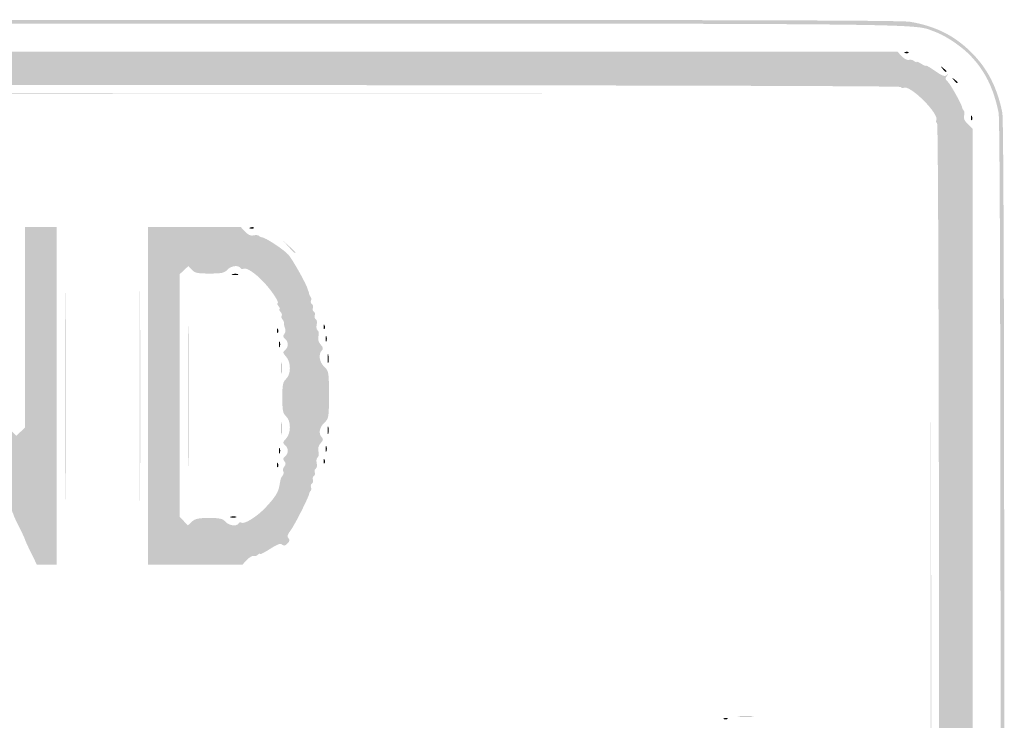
# Model space of a CAD drawing. Header units: inches. Extents: x -21 to 21, y -18 to 18.
# Tile 8 of 8: x 0.7 to 21, y 3.5 to 18. Entities that reach past the tile are written whole.
import ezdxf

# ---------------------------------------------------------------- set-up
doc = ezdxf.new("R2010")
doc.units = ezdxf.units.IN
doc.header["$MEASUREMENT"] = 0

msp = doc.modelspace()

# ---------------------------------------------------------------- hatches: boundary and pattern name
h = msp.add_hatch(color=7)
edge = h.paths.add_edge_path()
edge.add_spline(control_points=[(-19.305, -17.939), (-19.579, -17.861), (-19.729, -17.788), (-20.007, -17.593), (-20.322, -17.373), (-20.524, -17.142), (-20.723, -16.776), (-21.026, -16.219), (-21, -17.765), (-21, -0.002), (-21, 16.86), (-21.008, 16.06), (-20.833, 16.552), (-20.686, 16.966), (-20.197, 17.523), (-19.806, 17.724), (-19.731, 17.762), (-19.549, 17.834), (-19.401, 17.884)], knot_values=[0, 0, 0, 0, 1, 1, 1, 2, 2, 2, 3, 3, 3, 4, 4, 4, 5, 5, 5, 6, 6, 6, 6], degree=3, periodic=0)
edge.add_line((-19.401, 17.884), (-19.131, 17.975))
edge.add_line((-19.131, 17.975), (-0.173, 17.987))
edge.add_spline(control_points=[(-0.173, 17.987), (14.359, 17.996), (18.847, 17.988), (19.053, 17.953), (19.585, 17.862), (19.97, 17.669), (20.323, 17.317), (20.655, 16.985), (20.852, 16.6), (20.959, 16.076), (20.988, 15.932), (21, 11.164), (21, -0.001), (21, -14.523), (20.995, -15.9), (20.937, -16.186), (20.788, -16.925), (20.193, -17.618), (19.474, -17.89)], knot_values=[0, 0, 0, 0, 1, 1, 1, 2, 2, 2, 3, 3, 3, 4, 4, 4, 5, 5, 5, 6, 6, 6, 6], degree=3, periodic=0)
edge.add_line((19.474, -17.89), (19.247, -17.975))
edge.add_line((19.247, -17.975), (0.058, -17.981))
edge.add_spline(control_points=[(0.058, -17.981), (-15.33, -17.986), (-19.166, -17.978), (-19.305, -17.939)], knot_values=[0, 0, 0, 0, 1, 1, 1, 1], degree=3, periodic=0)
edge = h.paths.add_edge_path(flags=0)
edge.add_spline(control_points=[(19.474, -17.813), (20.174, -17.548), (20.713, -16.916), (20.86, -16.186), (20.918, -15.9), (20.923, -14.523), (20.923, -0.001), (20.923, 11.164), (20.911, 15.932), (20.882, 16.076), (20.778, 16.584), (20.601, 16.941), (20.296, 17.258), (20.107, 17.453), (19.781, 17.671), (19.557, 17.751), (19.064, 17.926), (20.071, 17.917), (-0.012, 17.917), (-20.336, 17.916), (-19.084, 17.928), (-19.622, 17.726), (-20.078, 17.554), (-20.587, 17.026), (-20.757, 16.55), (-20.931, 16.06), (-20.923, 16.855), (-20.923, -0.004), (-20.923, -14.18), (-20.917, -15.91), (-20.863, -16.175), (-20.7, -16.986), (-20.098, -17.638), (-19.305, -17.862), (-19.166, -17.901), (-15.33, -17.909), (0.058, -17.904)], knot_values=[0, 0, 0, 0, 1, 1, 1, 2, 2, 2, 3, 3, 3, 4, 4, 4, 5, 5, 5, 6, 6, 6, 7, 7, 7, 8, 8, 8, 9, 9, 9, 10, 10, 10, 11, 11, 11, 12, 12, 12, 12], degree=3, periodic=0)
edge.add_line((0.058, -17.904), (19.247, -17.898))
edge.add_line((19.247, -17.898), (19.474, -17.813))
h = msp.add_hatch(color=7)
edge = h.paths.add_edge_path()
edge.add_spline(control_points=[(-19.023, -17.174), (-19.033, -17.157), (-19.062, -17.149), (-19.086, -17.157), (-19.11, -17.165), (-19.172, -17.15), (-19.224, -17.123), (-19.276, -17.096), (-19.332, -17.082), (-19.349, -17.093), (-19.366, -17.103), (-19.489, -17.027), (-19.622, -16.924), (-19.798, -16.787), (-19.895, -16.674), (-19.982, -16.508), (-20.113, -16.254), (-20.163, -16.117), (-20.155, -16.027), (-20.152, -15.995), (-20.194, -15.927), (-20.248, -15.876)], knot_values=[0, 0, 0, 0, 1, 1, 1, 2, 2, 2, 3, 3, 3, 4, 4, 4, 5, 5, 5, 6, 6, 6, 7, 7, 7, 7], degree=3, periodic=0)
edge.add_line((-20.248, -15.876), (-20.345, -15.785))
edge.add_line((-20.345, -15.785), (-20.345, -0.019))
edge.add_line((-20.345, -0.019), (-20.345, 15.746))
edge.add_line((-20.345, 15.746), (-20.246, 15.839))
edge.add_spline(control_points=[(-20.246, 15.839), (-20.188, 15.894), (-20.155, 15.959), (-20.166, 16), (-20.176, 16.037), (-20.167, 16.078), (-20.148, 16.09), (-20.128, 16.102), (-20.116, 16.133), (-20.121, 16.157), (-20.126, 16.182), (-20.108, 16.242), (-20.082, 16.289), (-20.056, 16.337), (-20.043, 16.376), (-20.055, 16.376), (-20.066, 16.376), (-20.016, 16.461), (-19.944, 16.564), (-19.847, 16.701), (-19.823, 16.764), (-19.854, 16.795), (-19.878, 16.818), (-19.885, 16.849), (-19.87, 16.864), (-19.855, 16.879), (-19.824, 16.872), (-19.8, 16.849), (-19.769, 16.818), (-19.707, 16.842), (-19.57, 16.938), (-19.466, 17.011), (-19.382, 17.061), (-19.382, 17.049), (-19.382, 17.038), (-19.343, 17.05), (-19.295, 17.077), (-19.247, 17.103), (-19.197, 17.125), (-19.183, 17.126), (-19.168, 17.127), (-19.144, 17.14), (-19.129, 17.156), (-19.113, 17.171), (-19.064, 17.175), (-19.018, 17.163), (-18.962, 17.149), (-18.907, 17.174), (-18.844, 17.241)], knot_values=[0, 0, 0, 0, 1, 1, 1, 2, 2, 2, 3, 3, 3, 4, 4, 4, 5, 5, 5, 6, 6, 6, 7, 7, 7, 8, 8, 8, 9, 9, 9, 10, 10, 10, 11, 11, 11, 12, 12, 12, 13, 13, 13, 14, 14, 14, 15, 15, 15, 16, 16, 16, 16], degree=3, periodic=0)
edge.add_line((-18.844, 17.241), (-18.752, 17.339))
edge.add_line((-18.752, 17.339), (0.019, 17.339))
edge.add_line((0.019, 17.339), (18.79, 17.339))
edge.add_line((18.79, 17.339), (18.882, 17.242))
edge.add_spline(control_points=[(18.882, 17.242), (18.932, 17.188), (18.998, 17.154), (19.028, 17.166), (19.058, 17.177), (19.107, 17.167), (19.136, 17.143), (19.165, 17.119), (19.189, 17.11), (19.189, 17.124), (19.189, 17.137), (19.232, 17.12), (19.285, 17.085), (19.338, 17.051), (19.382, 17.033), (19.382, 17.046), (19.382, 17.059), (19.466, 17.011), (19.57, 16.938), (19.717, 16.835), (19.769, 16.816), (19.809, 16.851), (19.85, 16.888), (19.851, 16.885), (19.813, 16.834), (19.775, 16.784), (19.778, 16.762), (19.827, 16.721), (19.883, 16.674), (20.127, 16.239), (20.131, 16.177), (20.132, 16.163), (20.146, 16.139), (20.161, 16.123), (20.177, 16.108), (20.18, 16.058), (20.169, 16.013), (20.155, 15.957), (20.179, 15.902), (20.247, 15.839)], knot_values=[0, 0, 0, 0, 1, 1, 1, 2, 2, 2, 3, 3, 3, 4, 4, 4, 5, 5, 5, 6, 6, 6, 7, 7, 7, 8, 8, 8, 9, 9, 9, 10, 10, 10, 11, 11, 11, 12, 12, 12, 13, 13, 13, 13], degree=3, periodic=0)
edge.add_line((20.247, 15.839), (20.345, 15.746))
edge.add_line((20.345, 15.746), (20.345, -0.019))
edge.add_line((20.345, -0.019), (20.345, -15.785))
edge.add_line((20.345, -15.785), (20.248, -15.876))
edge.add_spline(control_points=[(20.248, -15.876), (20.194, -15.927), (20.153, -15.995), (20.157, -16.027), (20.161, -16.06), (20.151, -16.122), (20.134, -16.164), (20.031, -16.428), (19.92, -16.643), (19.83, -16.749), (19.729, -16.868), (19.139, -17.199), (19.099, -17.159), (19.088, -17.148), (19.062, -17.15), (19.041, -17.162), (18.984, -17.198), (-19.001, -17.209), (-19.023, -17.174)], knot_values=[0, 0, 0, 0, 1, 1, 1, 2, 2, 2, 3, 3, 3, 4, 4, 4, 5, 5, 5, 6, 6, 6, 6], degree=3, periodic=0)
edge = h.paths.add_edge_path(flags=0)
edge.add_spline(control_points=[(-18.784, -16.569), (-18.715, -16.492), (-18.666, -16.492), (-0.006, -16.492)], knot_values=[0, 0, 0, 0, 1, 1, 1, 1], degree=3, periodic=0)
edge.add_line((-0.006, -16.492), (18.702, -16.492))
edge.add_line((18.702, -16.492), (18.789, -16.573))
edge.add_spline(control_points=[(18.789, -16.573), (18.844, -16.625), (18.894, -16.642), (18.926, -16.622), (18.954, -16.605), (18.998, -16.587), (19.024, -16.583), (19.152, -16.564), (19.558, -16.174), (19.518, -16.108), (19.507, -16.091), (19.523, -16.056), (19.553, -16.031), (19.583, -16.006), (19.599, -15.962), (19.589, -15.934), (19.578, -15.906), (19.588, -15.872), (19.61, -15.858), (19.667, -15.823), (19.669, 15.821), (19.612, 15.856), (19.591, 15.87), (19.583, 15.896), (19.595, 15.916), (19.672, 16.041), (19.046, 16.666), (18.921, 16.589), (18.902, 16.577), (18.875, 16.585), (18.862, 16.607), (18.828, 16.661), (-18.828, 16.661), (-18.862, 16.607), (-18.875, 16.585), (-18.902, 16.577), (-18.921, 16.589), (-19.046, 16.666), (-19.672, 16.04), (-19.595, 15.915), (-19.583, 15.896), (-19.591, 15.87), (-19.612, 15.856), (-19.673, 15.819), (-19.666, -15.845), (-19.605, -15.906), (-19.58, -15.931), (-19.574, -15.952), (-19.592, -15.952), (-19.61, -15.952), (-19.592, -15.989), (-19.551, -16.033), (-19.511, -16.078), (-19.484, -16.123), (-19.492, -16.133), (-19.542, -16.197), (-19.065, -16.631), (-18.994, -16.587), (-18.977, -16.576), (-18.952, -16.585), (-18.939, -16.607), (-18.903, -16.665), (-18.862, -16.655), (-18.784, -16.569)], knot_values=[0, 0, 0, 0, 1, 1, 1, 2, 2, 2, 3, 3, 3, 4, 4, 4, 5, 5, 5, 6, 6, 6, 7, 7, 7, 8, 8, 8, 9, 9, 9, 10, 10, 10, 11, 11, 11, 12, 12, 12, 13, 13, 13, 14, 14, 14, 15, 15, 15, 16, 16, 16, 17, 17, 17, 18, 18, 18, 19, 19, 19, 20, 20, 20, 21, 21, 21, 21], degree=3, periodic=0)
h = msp.add_hatch(color=7)
edge = h.paths.add_edge_path()
edge.add_spline(control_points=[(18.951, 17.327), (18.978, 17.338), (19.012, 17.337), (19.024, 17.324), (19.037, 17.311), (19.014, 17.302), (18.974, 17.304), (18.929, 17.306), (18.92, 17.315), (18.951, 17.327)], knot_values=[0, 0, 0, 0, 1, 1, 1, 2, 2, 2, 3, 3, 3, 3], degree=3, periodic=0)
h = msp.add_hatch(color=7)
edge = h.paths.add_edge_path()
edge.add_spline(control_points=[(19.724, 16.983), (19.676, 17.044), (19.677, 17.046), (19.738, 16.998), (19.775, 16.968), (19.806, 16.938), (19.806, 16.93), (19.806, 16.898), (19.774, 16.919), (19.724, 16.983)], knot_values=[0, 0, 0, 0, 1, 1, 1, 2, 2, 2, 3, 3, 3, 3], degree=3, periodic=0)
h = msp.add_hatch(color=7)
edge = h.paths.add_edge_path()
edge.add_spline(control_points=[(19.955, 16.752), (19.907, 16.813), (19.908, 16.814), (19.969, 16.766), (20.006, 16.737), (20.037, 16.707), (20.037, 16.699), (20.037, 16.667), (20.005, 16.688), (19.955, 16.752)], knot_values=[0, 0, 0, 0, 1, 1, 1, 2, 2, 2, 3, 3, 3, 3], degree=3, periodic=0)
h = msp.add_hatch(color=7)
edge = h.paths.add_edge_path()
edge.add_spline(control_points=[(-9.431, 16.482), (-4.244, 16.487), (4.244, 16.487), (9.431, 16.482), (14.618, 16.477), (10.374, 16.472), (0, 16.472), (-10.374, 16.472), (-14.618, 16.477), (-9.431, 16.482)], knot_values=[0, 0, 0, 0, 1, 1, 1, 2, 2, 2, 3, 3, 3, 3], degree=3, periodic=0)
h = msp.add_hatch(color=7)
edge = h.paths.add_edge_path()
edge.add_spline(control_points=[(20.309, 15.975), (20.311, 16.02), (20.32, 16.029), (20.333, 15.998), (20.344, 15.97), (20.343, 15.937), (20.33, 15.924), (20.317, 15.911), (20.308, 15.934), (20.309, 15.975)], knot_values=[0, 0, 0, 0, 1, 1, 1, 2, 2, 2, 3, 3, 3, 3], degree=3, periodic=0)
h = msp.add_hatch(color=7)
edge = h.paths.add_edge_path()
edge.add_line((-2.312, 10.23), (-2.312, 13.717))
edge.add_line((-2.312, 13.717), (-1.893, 13.717))
edge.add_spline(control_points=[(-1.893, 13.717), (-1.488, 13.717), (-1.471, 13.714), (-1.41, 13.621), (-1.375, 13.568), (-1.356, 13.525), (-1.368, 13.525), (-1.379, 13.525), (-1.345, 13.438), (-1.291, 13.332), (-1.237, 13.227), (-1.194, 13.131), (-1.194, 13.12), (-1.195, 13.109), (-1.152, 13.014), (-1.098, 12.908), (-1.045, 12.803), (-1.001, 12.707), (-1.002, 12.696), (-1.002, 12.685), (-0.959, 12.59), (-0.906, 12.484), (-0.852, 12.379), (-0.809, 12.283), (-0.809, 12.272), (-0.81, 12.262), (-0.766, 12.166), (-0.713, 12.061), (-0.659, 11.955), (-0.616, 11.86), (-0.617, 11.849), (-0.617, 11.838), (-0.574, 11.742), (-0.52, 11.637), (-0.467, 11.531), (-0.423, 11.436), (-0.424, 11.425), (-0.424, 11.414), (-0.381, 11.319), (-0.328, 11.213), (-0.274, 11.107), (-0.231, 11.012), (-0.231, 11.001), (-0.232, 10.99), (-0.188, 10.895), (-0.135, 10.789), (-0.081, 10.683), (-0.038, 10.588), (-0.039, 10.577), (-0.039, 10.566), (0.004, 10.471), (0.058, 10.365), (0.111, 10.259), (0.155, 10.164), (0.154, 10.153), (0.154, 10.142), (0.2, 10.043), (0.257, 9.931), (0.315, 9.82), (0.366, 9.706), (0.371, 9.677), (0.376, 9.647), (0.428, 9.574), (0.486, 9.513)], knot_values=[0, 0, 0, 0, 1, 1, 1, 2, 2, 2, 3, 3, 3, 4, 4, 4, 5, 5, 5, 6, 6, 6, 7, 7, 7, 8, 8, 8, 9, 9, 9, 10, 10, 10, 11, 11, 11, 12, 12, 12, 13, 13, 13, 14, 14, 14, 15, 15, 15, 16, 16, 16, 17, 17, 17, 18, 18, 18, 19, 19, 19, 20, 20, 20, 21, 21, 21, 21], degree=3, periodic=0)
edge.add_line((0.486, 9.513), (0.592, 9.402))
edge.add_line((0.592, 9.402), (0.681, 9.486))
edge.add_line((0.681, 9.486), (0.771, 9.569))
edge.add_line((0.771, 9.569), (0.771, 11.643))
edge.add_line((0.771, 11.643), (0.771, 13.717))
edge.add_line((0.771, 13.717), (1.098, 13.717))
edge.add_line((1.098, 13.717), (1.426, 13.717))
edge.add_line((1.426, 13.717), (1.426, 10.23))
edge.add_line((1.426, 10.23), (1.426, 6.743))
edge.add_line((1.426, 6.743), (1.222, 6.743))
edge.add_line((1.222, 6.743), (1.018, 6.743))
edge.add_line((1.018, 6.743), (0.9, 6.984))
edge.add_spline(control_points=[(0.9, 6.984), (0.834, 7.116), (0.779, 7.238), (0.776, 7.254), (0.774, 7.27), (0.719, 7.387), (0.655, 7.514), (0.591, 7.641), (0.539, 7.753), (0.539, 7.764), (0.54, 7.775), (0.488, 7.888), (0.424, 8.015), (0.36, 8.142), (0.306, 8.259), (0.304, 8.275), (0.297, 8.33), (0.145, 8.612), (0.086, 8.68), (0.053, 8.717), (0.037, 8.758), (0.05, 8.771), (0.063, 8.784), (0.031, 8.879), (-0.022, 8.982), (-0.074, 9.086), (-0.116, 9.179), (-0.116, 9.19), (-0.115, 9.201), (-0.167, 9.313), (-0.231, 9.44), (-0.295, 9.567), (-0.347, 9.68), (-0.347, 9.691), (-0.346, 9.702), (-0.398, 9.814), (-0.462, 9.941), (-0.526, 10.068), (-0.578, 10.181), (-0.578, 10.192), (-0.577, 10.203), (-0.621, 10.298), (-0.674, 10.404), (-0.728, 10.509), (-0.771, 10.605), (-0.771, 10.616), (-0.77, 10.626), (-0.822, 10.739), (-0.886, 10.866), (-0.95, 10.993), (-1.002, 11.106), (-1.001, 11.117), (-0.999, 11.161), (-1.131, 11.391), (-1.206, 11.473)], knot_values=[0, 0, 0, 0, 1, 1, 1, 2, 2, 2, 3, 3, 3, 4, 4, 4, 5, 5, 5, 6, 6, 6, 7, 7, 7, 8, 8, 8, 9, 9, 9, 10, 10, 10, 11, 11, 11, 12, 12, 12, 13, 13, 13, 14, 14, 14, 15, 15, 15, 16, 16, 16, 17, 17, 17, 18, 18, 18, 18], degree=3, periodic=0)
edge.add_line((-1.206, 11.473), (-1.285, 11.56))
edge.add_line((-1.285, 11.56), (-1.373, 11.478))
edge.add_line((-1.373, 11.478), (-1.461, 11.395))
edge.add_line((-1.461, 11.395), (-1.385, 11.248))
edge.add_spline(control_points=[(-1.385, 11.248), (-1.313, 11.107), (-1.31, 11.007), (-1.31, 8.922)], knot_values=[0, 0, 0, 0, 1, 1, 1, 1], degree=3, periodic=0)
edge.add_line((-1.31, 8.922), (-1.31, 6.743))
edge.add_line((-1.31, 6.743), (-1.811, 6.743))
edge.add_line((-1.811, 6.743), (-2.312, 6.743))
edge.add_line((-2.312, 6.743), (-2.312, 10.23))
h = msp.add_hatch(color=7)
edge = h.paths.add_edge_path()
edge.add_line((3.314, 10.23), (3.314, 13.717))
edge.add_line((3.314, 13.717), (4.27, 13.717))
edge.add_line((4.27, 13.717), (5.227, 13.717))
edge.add_line((5.227, 13.717), (5.319, 13.619))
edge.add_spline(control_points=[(5.319, 13.619), (5.382, 13.552), (5.438, 13.527), (5.494, 13.541), (5.539, 13.553), (5.588, 13.549), (5.604, 13.534), (5.619, 13.518), (5.644, 13.505), (5.658, 13.505), (5.732, 13.505), (6.129, 13.244), (6.219, 13.137), (6.308, 13.031), (6.59, 12.527), (6.611, 12.436), (6.615, 12.42), (6.622, 12.399), (6.628, 12.388), (6.633, 12.377), (6.639, 12.353), (6.642, 12.333), (6.645, 12.314), (6.659, 12.286), (6.673, 12.272), (6.687, 12.257), (6.691, 12.223), (6.68, 12.196), (6.669, 12.168), (6.679, 12.134), (6.7, 12.121), (6.722, 12.108), (6.731, 12.073), (6.72, 12.044), (6.708, 12.015), (6.717, 11.98), (6.739, 11.967), (6.761, 11.953), (6.769, 11.919), (6.758, 11.89), (6.747, 11.861), (6.756, 11.826), (6.779, 11.812), (6.802, 11.798), (6.81, 11.746), (6.798, 11.696), (6.786, 11.647), (6.794, 11.595), (6.817, 11.581), (6.841, 11.566), (6.848, 11.513), (6.835, 11.459), (6.819, 11.395), (6.834, 11.339), (6.88, 11.287), (6.933, 11.229), (6.939, 11.2), (6.904, 11.166), (6.828, 11.089), (6.852, 10.924), (6.955, 10.828), (7.048, 10.74), (7.051, 10.72), (7.051, 10.25), (7.051, 9.779), (7.048, 9.759), (6.955, 9.672), (6.852, 9.575), (6.83, 9.446), (6.904, 9.372), (6.939, 9.337), (6.933, 9.309), (6.88, 9.25), (6.834, 9.199), (6.819, 9.142), (6.835, 9.078), (6.848, 9.025), (6.841, 8.971), (6.817, 8.957), (6.794, 8.943), (6.786, 8.891), (6.798, 8.841), (6.81, 8.792), (6.802, 8.74), (6.779, 8.726), (6.756, 8.712), (6.747, 8.677), (6.758, 8.648), (6.769, 8.619), (6.761, 8.584), (6.739, 8.571), (6.717, 8.557), (6.708, 8.523), (6.72, 8.494), (6.731, 8.465), (6.722, 8.43), (6.7, 8.417), (6.679, 8.403), (6.669, 8.37), (6.68, 8.342), (6.691, 8.314), (6.687, 8.28), (6.673, 8.266), (6.659, 8.251), (6.646, 8.228), (6.645, 8.214), (6.64, 8.148), (6.346, 7.564), (6.263, 7.455), (6.193, 7.362), (6.181, 7.321), (6.214, 7.288), (6.247, 7.254), (6.242, 7.227), (6.193, 7.178), (6.144, 7.13), (6.116, 7.124), (6.084, 7.156), (6.052, 7.188), (5.987, 7.164), (5.833, 7.066), (5.719, 6.993), (5.626, 6.946), (5.626, 6.962), (5.626, 6.977), (5.606, 6.97), (5.582, 6.946), (5.559, 6.923), (5.519, 6.911), (5.494, 6.921), (5.469, 6.93), (5.407, 6.894), (5.357, 6.841)], knot_values=[0, 0, 0, 0, 1, 1, 1, 2, 2, 2, 3, 3, 3, 4, 4, 4, 5, 5, 5, 6, 6, 6, 7, 7, 7, 8, 8, 8, 9, 9, 9, 10, 10, 10, 11, 11, 11, 12, 12, 12, 13, 13, 13, 14, 14, 14, 15, 15, 15, 16, 16, 16, 17, 17, 17, 18, 18, 18, 19, 19, 19, 20, 20, 20, 21, 21, 21, 22, 22, 22, 23, 23, 23, 24, 24, 24, 25, 25, 25, 26, 26, 26, 27, 27, 27, 28, 28, 28, 29, 29, 29, 30, 30, 30, 31, 31, 31, 32, 32, 32, 33, 33, 33, 34, 34, 34, 35, 35, 35, 36, 36, 36, 37, 37, 37, 38, 38, 38, 39, 39, 39, 40, 40, 40, 41, 41, 41, 42, 42, 42, 43, 43, 43, 44, 44, 44, 44], degree=3, periodic=0)
edge.add_line((5.357, 6.841), (5.265, 6.743))
edge.add_line((5.265, 6.743), (4.29, 6.743))
edge.add_line((4.29, 6.743), (3.314, 6.743))
edge.add_line((3.314, 6.743), (3.314, 10.23))
edge = h.paths.add_edge_path(flags=0)
edge.add_spline(control_points=[(4.572, 7.706), (4.794, 7.706), (4.856, 7.693), (4.913, 7.629), (4.987, 7.548), (5.142, 7.526), (5.183, 7.591), (5.196, 7.613), (5.223, 7.621), (5.242, 7.609), (5.305, 7.57), (5.568, 7.735), (5.747, 7.927), (5.939, 8.133), (6.002, 8.231), (6.027, 8.368), (6.036, 8.417), (6.045, 8.462), (6.047, 8.467), (6.048, 8.473), (6.051, 8.49), (6.053, 8.506), (6.055, 8.522), (6.073, 8.556), (6.095, 8.581), (6.116, 8.607), (6.122, 8.647), (6.107, 8.67), (6.093, 8.693), (6.102, 8.737), (6.128, 8.768), (6.163, 8.81), (6.164, 8.837), (6.131, 8.877), (6.098, 8.917), (6.101, 8.941), (6.145, 8.978), (6.22, 9.04), (6.22, 9.148), (6.145, 9.21), (6.092, 9.254), (6.094, 9.269), (6.164, 9.343), (6.27, 9.456), (6.271, 9.711), (6.165, 9.806), (6.1, 9.865), (6.088, 9.925), (6.088, 10.192), (6.088, 10.458), (6.1, 10.518), (6.165, 10.577), (6.271, 10.673), (6.27, 10.928), (6.164, 11.041), (6.094, 11.115), (6.092, 11.13), (6.145, 11.173), (6.22, 11.236), (6.22, 11.344), (6.145, 11.406), (6.101, 11.442), (6.098, 11.467), (6.13, 11.506), (6.155, 11.536), (6.161, 11.588), (6.144, 11.627), (6.128, 11.664), (6.118, 11.709), (6.122, 11.727), (6.126, 11.746), (6.112, 11.782), (6.09, 11.808), (6.068, 11.834), (6.061, 11.867), (6.075, 11.88), (6.088, 11.894), (6.077, 11.931), (6.05, 11.963), (6.024, 11.996), (6.014, 12.022), (6.03, 12.022), (6.046, 12.022), (6.037, 12.048), (6.011, 12.08), (5.985, 12.112), (5.974, 12.138), (5.988, 12.138), (6.041, 12.138), (5.879, 12.39), (5.709, 12.571), (5.525, 12.768), (5.341, 12.889), (5.28, 12.851), (5.261, 12.84), (5.235, 12.848), (5.221, 12.869), (5.181, 12.935), (5.025, 12.913), (4.951, 12.831), (4.893, 12.767), (4.833, 12.754), (4.585, 12.754), (4.337, 12.754), (4.278, 12.767), (4.219, 12.832)], knot_values=[0, 0, 0, 0, 1, 1, 1, 2, 2, 2, 3, 3, 3, 4, 4, 4, 5, 5, 5, 6, 6, 6, 7, 7, 7, 8, 8, 8, 9, 9, 9, 10, 10, 10, 11, 11, 11, 12, 12, 12, 13, 13, 13, 14, 14, 14, 15, 15, 15, 16, 16, 16, 17, 17, 17, 18, 18, 18, 19, 19, 19, 20, 20, 20, 21, 21, 21, 22, 22, 22, 23, 23, 23, 24, 24, 24, 25, 25, 25, 26, 26, 26, 27, 27, 27, 28, 28, 28, 29, 29, 29, 30, 30, 30, 31, 31, 31, 32, 32, 32, 33, 33, 33, 34, 34, 34, 35, 35, 35, 35], degree=3, periodic=0)
edge.add_line((4.219, 12.832), (4.148, 12.909))
edge.add_line((4.148, 12.909), (4.059, 12.825))
edge.add_line((4.059, 12.825), (3.969, 12.741))
edge.add_line((3.969, 12.741), (3.969, 10.236))
edge.add_line((3.969, 10.236), (3.969, 7.731))
edge.add_line((3.969, 7.731), (4.053, 7.641))
edge.add_line((4.053, 7.641), (4.137, 7.552))
edge.add_line((4.137, 7.552), (4.219, 7.629))
edge.add_spline(control_points=[(4.219, 7.629), (4.285, 7.691), (4.354, 7.706), (4.572, 7.706)], knot_values=[0, 0, 0, 0, 1, 1, 1, 1], degree=3, periodic=0)
h = msp.add_hatch(color=7)
edge = h.paths.add_edge_path()
edge.add_spline(control_points=[(5.426, 13.705), (5.454, 13.716), (5.487, 13.715), (5.5, 13.702), (5.512, 13.689), (5.49, 13.68), (5.449, 13.682), (5.404, 13.684), (5.395, 13.693), (5.426, 13.705)], knot_values=[0, 0, 0, 0, 1, 1, 1, 2, 2, 2, 3, 3, 3, 3], degree=3, periodic=0)
h = msp.add_hatch(color=7)
edge = h.paths.add_edge_path()
edge.add_line((6.221, 13.303), (6.107, 13.428))
edge.add_line((6.107, 13.428), (6.233, 13.315))
edge.add_spline(control_points=[(6.233, 13.315), (6.301, 13.253), (6.358, 13.197), (6.358, 13.19), (6.358, 13.16), (6.326, 13.186), (6.221, 13.303)], knot_values=[0, 0, 0, 0, 1, 1, 1, 2, 2, 2, 2], degree=3, periodic=0)
h = msp.add_hatch(color=7)
edge = h.paths.add_edge_path()
edge.add_spline(control_points=[(1.598, 10.23), (1.598, 12.159), (1.603, 12.942), (1.609, 11.971), (1.614, 11), (1.614, 9.422), (1.609, 8.465), (1.603, 7.507), (1.598, 8.302), (1.598, 10.23)], knot_values=[0, 0, 0, 0, 1, 1, 1, 2, 2, 2, 3, 3, 3, 3], degree=3, periodic=0)
h = msp.add_hatch(color=7)
edge = h.paths.add_edge_path()
edge.add_spline(control_points=[(3.14, 10.23), (3.14, 12.159), (3.144, 12.942), (3.15, 11.971), (3.156, 11), (3.156, 9.422), (3.15, 8.465), (3.144, 7.507), (3.14, 8.302), (3.14, 10.23)], knot_values=[0, 0, 0, 0, 1, 1, 1, 2, 2, 2, 3, 3, 3, 3], degree=3, periodic=0)
h = msp.add_hatch(color=7)
edge = h.paths.add_edge_path()
edge.add_spline(control_points=[(5.058, 12.742), (5.096, 12.752), (5.148, 12.751), (5.174, 12.741), (5.2, 12.73), (5.169, 12.722), (5.106, 12.723), (5.042, 12.724), (5.021, 12.733), (5.058, 12.742)], knot_values=[0, 0, 0, 0, 1, 1, 1, 2, 2, 2, 3, 3, 3, 3], degree=3, periodic=0)
h = msp.add_hatch(color=7)
edge = h.paths.add_edge_path()
edge.add_spline(control_points=[(19.478, -0.019), (19.478, 8.712), (19.482, 12.278), (19.488, 7.906), (19.493, 3.533), (19.493, -3.611), (19.488, -7.97), (19.482, -12.328), (19.478, -8.751), (19.478, -0.019)], knot_values=[0, 0, 0, 0, 1, 1, 1, 2, 2, 2, 3, 3, 3, 3], degree=3, periodic=0)
h = msp.add_hatch(color=7)
edge = h.paths.add_edge_path()
edge.add_spline(control_points=[(4.141, 10.23), (4.141, 11.629), (4.146, 12.196), (4.152, 11.489), (4.158, 10.783), (4.158, 9.639), (4.152, 8.946), (4.146, 8.254), (4.141, 8.832), (4.141, 10.23)], knot_values=[0, 0, 0, 0, 1, 1, 1, 2, 2, 2, 3, 3, 3, 3], degree=3, periodic=0)
h = msp.add_hatch(color=7)
edge = h.paths.add_edge_path()
edge.add_spline(control_points=[(5.976, 11.582), (5.977, 11.627), (5.986, 11.636), (5.999, 11.605), (6.01, 11.578), (6.009, 11.544), (5.996, 11.532), (5.983, 11.519), (5.974, 11.541), (5.976, 11.582)], knot_values=[0, 0, 0, 0, 1, 1, 1, 2, 2, 2, 3, 3, 3, 3], degree=3, periodic=0)
h = msp.add_hatch(color=7)
edge = h.paths.add_edge_path()
edge.add_spline(control_points=[(6.939, 11.659), (6.941, 11.704), (6.95, 11.713), (6.962, 11.682), (6.973, 11.655), (6.972, 11.621), (6.959, 11.609), (6.946, 11.596), (6.937, 11.619), (6.939, 11.659)], knot_values=[0, 0, 0, 0, 1, 1, 1, 2, 2, 2, 3, 3, 3, 3], degree=3, periodic=0)
h = msp.add_hatch(color=7)
edge = h.paths.add_edge_path()
edge.add_spline(control_points=[(6.98, 11.406), (6.98, 11.458), (6.989, 11.48), (7, 11.454), (7.011, 11.427), (7.011, 11.384), (7, 11.357), (6.989, 11.331), (6.98, 11.353), (6.98, 11.406)], knot_values=[0, 0, 0, 0, 1, 1, 1, 2, 2, 2, 3, 3, 3, 3], degree=3, periodic=0)
h = msp.add_hatch(color=7)
edge = h.paths.add_edge_path()
edge.add_spline(control_points=[(6.017, 11.29), (6.017, 11.343), (6.026, 11.365), (6.037, 11.338), (6.047, 11.312), (6.047, 11.268), (6.037, 11.242), (6.026, 11.215), (6.017, 11.237), (6.017, 11.29)], knot_values=[0, 0, 0, 0, 1, 1, 1, 2, 2, 2, 3, 3, 3, 3], degree=3, periodic=0)
h = msp.add_hatch(color=7)
edge = h.paths.add_edge_path()
edge.add_spline(control_points=[(7.023, 11.001), (7.023, 11.086), (7.031, 11.116), (7.04, 11.068), (7.049, 11.02), (7.049, 10.951), (7.039, 10.914), (7.03, 10.877), (7.022, 10.916), (7.023, 11.001)], knot_values=[0, 0, 0, 0, 1, 1, 1, 2, 2, 2, 3, 3, 3, 3], degree=3, periodic=0)
h = msp.add_hatch(color=7)
edge = h.paths.add_edge_path()
edge.add_spline(control_points=[(6.061, 10.808), (6.061, 10.914), (6.068, 10.953), (6.077, 10.894), (6.086, 10.836), (6.086, 10.749), (6.077, 10.702), (6.068, 10.654), (6.06, 10.702), (6.061, 10.808)], knot_values=[0, 0, 0, 0, 1, 1, 1, 2, 2, 2, 3, 3, 3, 3], degree=3, periodic=0)
h = msp.add_hatch(color=7)
edge = h.paths.add_edge_path()
edge.add_spline(control_points=[(6.061, 9.556), (6.061, 9.673), (6.068, 9.72), (6.077, 9.662), (6.086, 9.604), (6.086, 9.508), (6.077, 9.45), (6.068, 9.392), (6.061, 9.439), (6.061, 9.556)], knot_values=[0, 0, 0, 0, 1, 1, 1, 2, 2, 2, 3, 3, 3, 3], degree=3, periodic=0)
h = msp.add_hatch(color=7)
edge = h.paths.add_edge_path()
edge.add_spline(control_points=[(7.022, 9.517), (7.022, 9.592), (7.03, 9.622), (7.039, 9.585), (7.049, 9.548), (7.049, 9.487), (7.039, 9.45), (7.03, 9.413), (7.022, 9.443), (7.022, 9.517)], knot_values=[0, 0, 0, 0, 1, 1, 1, 2, 2, 2, 3, 3, 3, 3], degree=3, periodic=0)
h = msp.add_hatch(color=7)
edge = h.paths.add_edge_path()
edge.add_spline(control_points=[(6.017, 9.094), (6.017, 9.147), (6.026, 9.168), (6.037, 9.142), (6.047, 9.115), (6.047, 9.072), (6.037, 9.045), (6.026, 9.019), (6.017, 9.041), (6.017, 9.094)], knot_values=[0, 0, 0, 0, 1, 1, 1, 2, 2, 2, 3, 3, 3, 3], degree=3, periodic=0)
h = msp.add_hatch(color=7)
edge = h.paths.add_edge_path()
edge.add_spline(control_points=[(6.98, 9.132), (6.98, 9.185), (6.989, 9.207), (7, 9.18), (7.011, 9.154), (7.011, 9.11), (7, 9.084), (6.989, 9.057), (6.98, 9.079), (6.98, 9.132)], knot_values=[0, 0, 0, 0, 1, 1, 1, 2, 2, 2, 3, 3, 3, 3], degree=3, periodic=0)
h = msp.add_hatch(color=7)
edge = h.paths.add_edge_path()
edge.add_spline(control_points=[(5.976, 8.808), (5.977, 8.853), (5.986, 8.862), (5.999, 8.831), (6.01, 8.803), (6.009, 8.77), (5.996, 8.757), (5.983, 8.744), (5.974, 8.767), (5.976, 8.808)], knot_values=[0, 0, 0, 0, 1, 1, 1, 2, 2, 2, 3, 3, 3, 3], degree=3, periodic=0)
h = msp.add_hatch(color=7)
edge = h.paths.add_edge_path()
edge.add_spline(control_points=[(6.939, 8.885), (6.941, 8.93), (6.95, 8.939), (6.962, 8.908), (6.973, 8.88), (6.972, 8.847), (6.959, 8.834), (6.946, 8.821), (6.937, 8.844), (6.939, 8.885)], knot_values=[0, 0, 0, 0, 1, 1, 1, 2, 2, 2, 3, 3, 3, 3], degree=3, periodic=0)
h = msp.add_hatch(color=7)
edge = h.paths.add_edge_path()
edge.add_spline(control_points=[(5.02, 7.733), (5.057, 7.743), (5.109, 7.742), (5.135, 7.732), (5.161, 7.721), (5.131, 7.713), (5.067, 7.714), (5.003, 7.715), (4.982, 7.723), (5.02, 7.733)], knot_values=[0, 0, 0, 0, 1, 1, 1, 2, 2, 2, 3, 3, 3, 3], degree=3, periodic=0)
h = msp.add_hatch(color=7)
edge = h.paths.add_edge_path()
edge.add_spline(control_points=[(15.213, 3.571), (15.241, 3.582), (15.274, 3.581), (15.287, 3.568), (15.3, 3.555), (15.277, 3.546), (15.236, 3.548), (15.191, 3.55), (15.182, 3.559), (15.213, 3.571)], knot_values=[0, 0, 0, 0, 1, 1, 1, 2, 2, 2, 3, 3, 3, 3], degree=3, periodic=0)
h = msp.add_hatch(color=7)
edge = h.paths.add_edge_path()
edge.add_spline(control_points=[(15.518, 3.611), (15.586, 3.62), (15.708, 3.62), (15.788, 3.612), (15.868, 3.603), (15.812, 3.596), (15.663, 3.596), (15.515, 3.596), (15.45, 3.603), (15.518, 3.611)], knot_values=[0, 0, 0, 0, 1, 1, 1, 2, 2, 2, 3, 3, 3, 3], degree=3, periodic=0)

doc.saveas('drawing.dxf')
